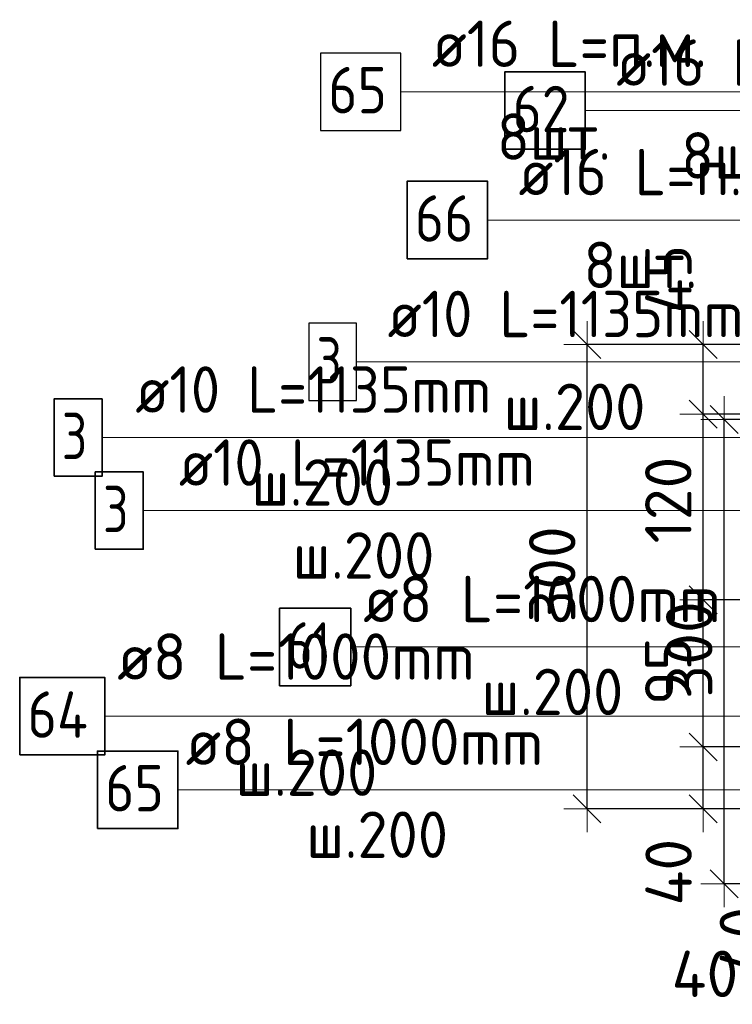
# Model space of a CAD drawing. Header units: metres. Extents: x -38 to 97, y -15 to 21.
# Tile 111 of 209: x 71.639 to 72.099, y 6.206 to 6.842. Entities that reach past the tile are written whole.
import ezdxf

# ---------------------------------------------------------------- set-up
doc = ezdxf.new("R2010")
doc.units = ezdxf.units.M
doc.header["$PDMODE"] = 65
for name, color, linetype, lineweight in [('XR$3$Арм.стержн. Арматура края', 96, 'Continuous', 35), ('XR$3$Арм.стержн. Хомут', 240, 'Continuous', 35), ('XR$3$Арм.стержн.горизонт. 1', 180, 'Continuous', 35), ('XR$4$Арм.стержн. Арматура края', 96, 'Continuous', 35), ('XR$4$Арм.стержн. Хомут', 240, 'Continuous', 35), ('XR$4$Арм.стержн.горизонт. 1', 180, 'Continuous', 35), ('XR$4$Размерная линия (1)', 7, 'Continuous', 13), ('XR$6$Арм.стержн. Арматура края', 96, 'Continuous', 35), ('XR$6$Арм.стержн. Хомут', 240, 'Continuous', 35), ('XR$6$Арм.стержн.горизонт. 1', 180, 'Continuous', 35), ('XR$6$Размерная линия (1)', 7, 'Continuous', 13)]:
    doc.layers.add(name, color=color, linetype=linetype, lineweight=lineweight)
doc.styles.add('ISOCPEUR', font='txt')
doc.dimstyles.new('DIMSTYLE_12', dxfattribs={"dimtxt": 0.03, "dimasz": 0.03, "dimexe": 0, "dimexo": 0, "dimgap": 0.015, "dimtad": 2, "dimdec": 0, "dimlfac": 1000, "dimrnd": 1, "dimzin": 12, "dimdsep": 46, "dimtxsty": 'ISOCPEUR', "dimblk1": 'ALL_ML_STRICH', "dimblk2": 'ALL_ML_STRICH', "dimsah": 1, "dimcen": 0, "dimclrd": 7, "dimclre": 256, "dimclrt": 7, "dimadec": 0, "dimazin": 0, "dimtfac": 1, "dimtdec": 0, "dimtix": 1, "dimtmove": 2, "dimatfit": 3, "dimfxl": 0, "dimtzin": 0, "dimlwd": 0, "dimlwe": -3, "dimarcsym": 0})
doc.dimstyles.new('DIMSTYLE_14', dxfattribs={"dimtxt": 0.03, "dimasz": 0.03, "dimexe": 0, "dimexo": 0, "dimgap": 0.015, "dimtad": 2, "dimdec": 0, "dimlfac": 1000, "dimrnd": 1, "dimzin": 12, "dimdsep": 46, "dimtxsty": 'ISOCPEUR', "dimblk1": 'ALL_ML_STRICH', "dimblk2": 'ALL_ML_STRICH', "dimsah": 1, "dimcen": 0, "dimclrd": 7, "dimclre": 256, "dimclrt": 7, "dimadec": 0, "dimazin": 0, "dimtfac": 1, "dimtdec": 0, "dimtix": 1, "dimtmove": 2, "dimatfit": 3, "dimfxl": 0, "dimtvp": 1.2, "dimtzin": 0, "dimlwd": 0, "dimlwe": -3, "dimarcsym": 0})
doc.dimstyles.new('DIMSTYLE_16', dxfattribs={"dimtxt": 0.03, "dimasz": 0.03, "dimexe": 0, "dimexo": 0, "dimgap": 0.015, "dimtad": 0, "dimdec": 0, "dimlfac": 1000, "dimrnd": 1, "dimzin": 12, "dimdsep": 46, "dimtxsty": 'ISOCPEUR', "dimblk1": 'ALL_ML_STRICH', "dimblk2": 'ALL_ML_STRICH', "dimsah": 1, "dimcen": 0, "dimclrd": 7, "dimclre": 256, "dimclrt": 7, "dimadec": 0, "dimazin": 0, "dimtfac": 1, "dimtdec": 0, "dimtix": 1, "dimtmove": 2, "dimatfit": 3, "dimfxl": 0, "dimtvp": 1.2, "dimtzin": 0, "dimlwd": 0, "dimlwe": -3, "dimarcsym": 0})

# ---------------------------------------------------------------- blocks, each defined once
blk = doc.blocks.new('ALL_ML_STRICH')
at = {"color": 0, "linetype": 'ByBlock', "lineweight": -2}
for p, q in [((0, -0.5), (0, 0.5)), ((-0.3, -0.3), (0.3, 0.3)), ((-1, 0), (0.5, 0))]:
    blk.add_line(p, q, dxfattribs=at)
blk = doc.blocks.new('*D348')
at = {"layer": 'DEFPOINTS', "color": 7, "linetype": 'Continuous', "lineweight": 13, "transparency": 33554687}
for p in [(72.21436, 6.58345), (72.09402, 6.28345), (72.21432, 6.28345)]:
    blk.add_point(p, dxfattribs=at)
at = {"layer": 'XR$4$Размерная линия (1)', "color": 9, "linetype": 'Continuous', "lineweight": -2, "true_color": 0xc7c7c7, "transparency": 33554687}
for p, q in [((72.19436, 6.58345), (72.09402, 6.58345)), ((72.19432, 6.28345), (72.09402, 6.28345))]:
    blk.add_line(p, q, dxfattribs=at)
at = {"layer": 'XR$4$Размерная линия (1)', "color": 7, "linetype": 'Continuous', "lineweight": -2, "transparency": 33554687}
blk.add_line((72.09402, 6.28345), (72.09402, 6.58345), dxfattribs=at)
at = {"layer": 'XR$4$Размерная линия (1)', "color": 7, "linetype": 'Continuous', "lineweight": 13, "transparency": 33554687, "xscale": 0.03, "yscale": 0.03, "zscale": 0.03}
for p, rotation in [((72.09402, 6.58345), 90), ((72.09402, 6.28345), 270)]:
    blk.add_blockref('ALL_ML_STRICH', p, dxfattribs=dict(at, rotation=rotation))
at = {"layer": 'XR$4$Размерная линия (1)', "color": 7, "linetype": 'Continuous', "lineweight": 13, "transparency": 33554687, "insert": (72.07152, 6.43495), "char_height": 0.03, "width": 0.09, "attachment_point": 5, "rotation": 90, "style": 'ISOCPEUR'}
blk.add_mtext('\\A1;{300}', dxfattribs=at)
blk = doc.blocks.new('*D576')
at = {"layer": 'DEFPOINTS', "color": 7, "linetype": 'Continuous', "lineweight": 13, "transparency": 33554687}
for p in [(72.25428, 6.32345), (72.16902, 6.28345), (72.21432, 6.28345)]:
    blk.add_point(p, dxfattribs=at)
at = {"layer": 'XR$4$Размерная линия (1)', "color": 9, "linetype": 'Continuous', "lineweight": -2, "true_color": 0xc7c7c7, "transparency": 33554687}
for p, q in [((72.23428, 6.32345), (72.16902, 6.32345)), ((72.19432, 6.28345), (72.16902, 6.28345))]:
    blk.add_line(p, q, dxfattribs=at)
at = {"layer": 'XR$4$Размерная линия (1)', "color": 7, "linetype": 'Continuous', "lineweight": -2, "transparency": 33554687}
blk.add_line((72.16902, 6.28345), (72.16902, 6.32345), dxfattribs=at)
at = {"layer": 'XR$4$Размерная линия (1)', "color": 7, "linetype": 'Continuous', "lineweight": 13, "transparency": 33554687, "xscale": 0.03, "yscale": 0.03, "zscale": 0.03}
for p, rotation in [((72.16902, 6.32345), 90), ((72.16902, 6.28345), 270)]:
    blk.add_blockref('ALL_ML_STRICH', p, dxfattribs=dict(at, rotation=rotation))
at = {"layer": 'XR$4$Размерная линия (1)', "color": 7, "linetype": 'Continuous', "lineweight": 13, "transparency": 33554687, "insert": (72.10616, 6.24707), "char_height": 0.03, "width": 0.06, "attachment_point": 5, "rotation": 90, "style": 'ISOCPEUR'}
blk.add_mtext('\\A1;{40}', dxfattribs=at)
blk = doc.blocks.new('*D733')
at = {"layer": 'DEFPOINTS', "color": 7, "linetype": 'Continuous', "lineweight": 13, "transparency": 33554687}
for p in [(72.1258, 6.63192), (72.00546, 6.33192), (72.12577, 6.33192)]:
    blk.add_point(p, dxfattribs=at)
at = {"layer": 'XR$6$Размерная линия (1)', "color": 9, "linetype": 'Continuous', "lineweight": -2, "true_color": 0xc7c7c7, "transparency": 33554687}
for p, q in [((72.1058, 6.63192), (72.00546, 6.63192)), ((72.10577, 6.33192), (72.00546, 6.33192))]:
    blk.add_line(p, q, dxfattribs=at)
at = {"layer": 'XR$6$Размерная линия (1)', "color": 7, "linetype": 'Continuous', "lineweight": -2, "transparency": 33554687}
blk.add_line((72.00546, 6.33192), (72.00546, 6.63192), dxfattribs=at)
at = {"layer": 'XR$6$Размерная линия (1)', "color": 7, "linetype": 'Continuous', "lineweight": 13, "transparency": 33554687, "xscale": 0.03, "yscale": 0.03, "zscale": 0.03}
for p, rotation in [((72.00546, 6.63192), 90), ((72.00546, 6.33192), 270)]:
    blk.add_blockref('ALL_ML_STRICH', p, dxfattribs=dict(at, rotation=rotation))
at = {"layer": 'XR$6$Размерная линия (1)', "color": 7, "linetype": 'Continuous', "lineweight": 13, "transparency": 33554687, "insert": (71.98296, 6.48342), "char_height": 0.03, "width": 0.09, "attachment_point": 5, "rotation": 90, "style": 'ISOCPEUR'}
blk.add_mtext('\\A1;{300}', dxfattribs=at)
blk = doc.blocks.new('*D735')
at = {"layer": 'DEFPOINTS', "color": 7, "linetype": 'Continuous', "lineweight": 13, "transparency": 33554687}
for p in [(72.16573, 6.37192), (72.1258, 6.33192), (72.1258, 6.25669)]:
    blk.add_point(p, dxfattribs=at)
at = {"layer": 'XR$6$Размерная линия (1)', "color": 9, "linetype": 'Continuous', "lineweight": -2, "true_color": 0xc7c7c7, "transparency": 33554687}
for p, q in [((72.16573, 6.35192), (72.16573, 6.25669)), ((72.1258, 6.31192), (72.1258, 6.25669))]:
    blk.add_line(p, q, dxfattribs=at)
at = {"layer": 'XR$6$Размерная линия (1)', "color": 7, "linetype": 'Continuous', "lineweight": -2, "transparency": 33554687}
blk.add_line((72.1258, 6.25669), (72.16573, 6.25669), dxfattribs=at)
at = {"layer": 'XR$6$Размерная линия (1)', "color": 7, "linetype": 'Continuous', "lineweight": 13, "transparency": 33554687, "xscale": 0.03, "yscale": 0.03, "zscale": 0.03, "rotation": 180}
blk.add_blockref('ALL_ML_STRICH', (72.1258, 6.25669), dxfattribs=at)
at = {"layer": 'XR$6$Размерная линия (1)', "color": 7, "linetype": 'Continuous', "lineweight": 13, "transparency": 33554687, "xscale": 0.03, "yscale": 0.03, "zscale": 0.03}
blk.add_blockref('ALL_ML_STRICH', (72.16573, 6.25669), dxfattribs=at)
at = {"layer": 'XR$6$Размерная линия (1)', "color": 7, "linetype": 'Continuous', "lineweight": 13, "transparency": 33554687, "insert": (72.08165, 6.22533), "char_height": 0.03, "width": 0.06, "attachment_point": 5, "style": 'ISOCPEUR'}
blk.add_mtext('\\A1;{40}', dxfattribs=at)
blk = doc.blocks.new('*D848')
at = {"layer": 'DEFPOINTS', "color": 7, "linetype": 'Continuous', "lineweight": 13, "transparency": 33554687}
for p in [(72.16573, 6.37192), (72.08046, 6.33192), (72.12577, 6.33192)]:
    blk.add_point(p, dxfattribs=at)
at = {"layer": 'XR$6$Размерная линия (1)', "color": 9, "linetype": 'Continuous', "lineweight": -2, "true_color": 0xc7c7c7, "transparency": 33554687}
for p, q in [((72.14573, 6.37192), (72.08046, 6.37192)), ((72.10577, 6.33192), (72.08046, 6.33192))]:
    blk.add_line(p, q, dxfattribs=at)
at = {"layer": 'XR$6$Размерная линия (1)', "color": 7, "linetype": 'Continuous', "lineweight": -2, "transparency": 33554687}
blk.add_line((72.08046, 6.33192), (72.08046, 6.37192), dxfattribs=at)
at = {"layer": 'XR$6$Размерная линия (1)', "color": 7, "linetype": 'Continuous', "lineweight": 13, "transparency": 33554687, "xscale": 0.03, "yscale": 0.03, "zscale": 0.03}
for p, rotation in [((72.08046, 6.37192), 90), ((72.08046, 6.33192), 270)]:
    blk.add_blockref('ALL_ML_STRICH', p, dxfattribs=dict(at, rotation=rotation))
at = {"layer": 'XR$6$Размерная линия (1)', "color": 7, "linetype": 'Continuous', "lineweight": 13, "transparency": 33554687, "insert": (72.05817, 6.29102), "char_height": 0.03, "width": 0.06, "attachment_point": 5, "rotation": 90, "style": 'ISOCPEUR'}
blk.add_mtext('\\A1;{40}', dxfattribs=at)
blk = doc.blocks.new('*D849')
at = {"layer": 'DEFPOINTS', "color": 7, "linetype": 'Continuous', "lineweight": 13, "transparency": 33554687}
for p in [(72.16573, 6.46692), (72.08046, 6.37192), (72.16573, 6.37192)]:
    blk.add_point(p, dxfattribs=at)
at = {"layer": 'XR$6$Размерная линия (1)', "color": 9, "linetype": 'Continuous', "lineweight": -2, "true_color": 0xc7c7c7, "transparency": 33554687}
for p, q in [((72.14573, 6.46692), (72.08046, 6.46692)), ((72.14573, 6.37192), (72.08046, 6.37192))]:
    blk.add_line(p, q, dxfattribs=at)
at = {"layer": 'XR$6$Размерная линия (1)', "color": 7, "linetype": 'Continuous', "lineweight": -2, "transparency": 33554687}
blk.add_line((72.08046, 6.37192), (72.08046, 6.46692), dxfattribs=at)
at = {"layer": 'XR$6$Размерная линия (1)', "color": 7, "linetype": 'Continuous', "lineweight": 13, "transparency": 33554687, "xscale": 0.03, "yscale": 0.03, "zscale": 0.03}
for p, rotation in [((72.08046, 6.46692), 90), ((72.08046, 6.37192), 270)]:
    blk.add_blockref('ALL_ML_STRICH', p, dxfattribs=dict(at, rotation=rotation))
at = {"layer": 'XR$6$Размерная линия (1)', "color": 7, "linetype": 'Continuous', "lineweight": 13, "transparency": 33554687, "insert": (72.05796, 6.42092), "char_height": 0.03, "width": 0.06, "attachment_point": 5, "rotation": 90, "style": 'ISOCPEUR'}
blk.add_mtext('\\A1;{95}', dxfattribs=at)
blk = doc.blocks.new('*D850')
at = {"layer": 'DEFPOINTS', "color": 7, "linetype": 'Continuous', "lineweight": 13, "transparency": 33554687}
for p in [(72.16577, 6.58692), (72.08046, 6.46692), (72.16573, 6.46692)]:
    blk.add_point(p, dxfattribs=at)
at = {"layer": 'XR$6$Размерная линия (1)', "color": 9, "linetype": 'Continuous', "lineweight": -2, "true_color": 0xc7c7c7, "transparency": 33554687}
for p, q in [((72.14577, 6.58692), (72.08046, 6.58692)), ((72.14573, 6.46692), (72.08046, 6.46692))]:
    blk.add_line(p, q, dxfattribs=at)
at = {"layer": 'XR$6$Размерная линия (1)', "color": 7, "linetype": 'Continuous', "lineweight": -2, "transparency": 33554687}
blk.add_line((72.08046, 6.46692), (72.08046, 6.58692), dxfattribs=at)
at = {"layer": 'XR$6$Размерная линия (1)', "color": 7, "linetype": 'Continuous', "lineweight": 13, "transparency": 33554687, "xscale": 0.03, "yscale": 0.03, "zscale": 0.03}
for p, rotation in [((72.08046, 6.58692), 90), ((72.08046, 6.46692), 270)]:
    blk.add_blockref('ALL_ML_STRICH', p, dxfattribs=dict(at, rotation=rotation))
at = {"layer": 'XR$6$Размерная линия (1)', "color": 7, "linetype": 'Continuous', "lineweight": 13, "transparency": 33554687, "insert": (72.05796, 6.53142), "char_height": 0.03, "width": 0.09, "attachment_point": 5, "rotation": 90, "style": 'ISOCPEUR'}
blk.add_mtext('\\A1;{120}', dxfattribs=at)
blk = doc.blocks.new('*D851')
at = {"layer": 'DEFPOINTS', "color": 7, "linetype": 'Continuous', "lineweight": 13, "transparency": 33554687}
for p in [(72.12577, 6.63192), (72.08046, 6.58692), (72.16577, 6.58692)]:
    blk.add_point(p, dxfattribs=at)
at = {"layer": 'XR$6$Размерная линия (1)', "color": 9, "linetype": 'Continuous', "lineweight": -2, "true_color": 0xc7c7c7, "transparency": 33554687}
for p, q in [((72.10577, 6.63192), (72.08046, 6.63192)), ((72.14577, 6.58692), (72.08046, 6.58692))]:
    blk.add_line(p, q, dxfattribs=at)
at = {"layer": 'XR$6$Размерная линия (1)', "color": 7, "linetype": 'Continuous', "lineweight": -2, "transparency": 33554687}
blk.add_line((72.08046, 6.58692), (72.08046, 6.63192), dxfattribs=at)
at = {"layer": 'XR$6$Размерная линия (1)', "color": 7, "linetype": 'Continuous', "lineweight": 13, "transparency": 33554687, "xscale": 0.03, "yscale": 0.03, "zscale": 0.03}
for p, rotation in [((72.08046, 6.63192), 90), ((72.08046, 6.58692), 270)]:
    blk.add_blockref('ALL_ML_STRICH', p, dxfattribs=dict(at, rotation=rotation))
at = {"layer": 'XR$6$Размерная линия (1)', "color": 7, "linetype": 'Continuous', "lineweight": 13, "transparency": 33554687, "insert": (72.05806, 6.67421), "char_height": 0.03, "width": 0.06, "attachment_point": 5, "rotation": 90, "style": 'ISOCPEUR'}
blk.add_mtext('\\A1;{45}', dxfattribs=at)

msp = doc.modelspace()

# ---------------------------------------------------------------- linework, layer by layer
at = {"layer": 'XR$3$Арм.стержн. Арматура края', "color": 7, "linetype": 'Continuous', "lineweight": 13, "transparency": 33554687}
msp.add_line((71.85659, 6.62065), (72.16359, 6.62065), dxfattribs=at)
at = {"layer": 'XR$3$Арм.стержн. Арматура края', "color": 7, "linetype": 'Continuous', "lineweight": 25, "transparency": 33554687}
msp.add_lwpolyline([(71.82559, 6.59565), (71.85659, 6.59565), (71.85659, 6.64565), (71.82559, 6.64565), (71.82559, 6.59565)], dxfattribs=at)
at = {"layer": 'XR$3$Арм.стержн. Хомут', "color": 7, "linetype": 'Continuous', "lineweight": 13, "transparency": 33554687}
msp.add_line((71.85279, 6.43651), (72.13879, 6.43651), dxfattribs=at)
at = {"layer": 'XR$3$Арм.стержн. Хомут', "color": 7, "linetype": 'Continuous', "lineweight": 35, "transparency": 33554687}
msp.add_lwpolyline([(71.80679, 6.41151), (71.85279, 6.41151), (71.85279, 6.46151), (71.80679, 6.46151), (71.80679, 6.41151)], dxfattribs=at)
at = {"layer": 'XR$3$Арм.стержн.горизонт. 1', "color": 7, "linetype": 'Continuous', "lineweight": 13, "transparency": 33554687}
msp.add_line((72.00431, 6.78305), (72.23031, 6.78305), dxfattribs=at)
at = {"layer": 'XR$3$Арм.стержн.горизонт. 1', "color": 7, "linetype": 'Continuous', "lineweight": 35, "transparency": 33554687}
msp.add_lwpolyline([(71.95231, 6.75805), (72.00431, 6.75805), (72.00431, 6.80805), (71.95231, 6.80805), (71.95231, 6.75805)], dxfattribs=at)
at = {"layer": 'XR$4$Арм.стержн. Арматура края', "color": 7, "linetype": 'Continuous', "lineweight": 13, "transparency": 33554687}
for p, q in [((71.71872, 6.52464), (72.02872, 6.52464)), ((72.02872, 6.52464), (72.24432, 6.52464))]:
    msp.add_line(p, q, dxfattribs=at)
at = {"layer": 'XR$4$Арм.стержн. Арматура края', "color": 7, "linetype": 'Continuous', "lineweight": 35, "transparency": 33554687}
msp.add_lwpolyline([(71.68772, 6.49964), (71.71872, 6.49964), (71.71872, 6.54964), (71.68772, 6.54964), (71.68772, 6.49964)], dxfattribs=at)
at = {"layer": 'XR$4$Арм.стержн. Хомут', "color": 7, "linetype": 'Continuous', "lineweight": 13, "transparency": 33554687}
for p, q in [((71.74104, 6.34423), (72.02404, 6.34423)), ((72.02404, 6.34423), (72.24328, 6.34423))]:
    msp.add_line(p, q, dxfattribs=at)
at = {"layer": 'XR$4$Арм.стержн. Хомут', "color": 7, "linetype": 'Continuous', "lineweight": 35, "transparency": 33554687}
msp.add_lwpolyline([(71.68904, 6.31923), (71.74104, 6.31923), (71.74104, 6.36923), (71.68904, 6.36923), (71.68904, 6.31923)], dxfattribs=at)
at = {"layer": 'XR$4$Арм.стержн.горизонт. 1', "color": 7, "linetype": 'Continuous', "lineweight": 13, "transparency": 33554687}
msp.add_line((71.9412, 6.71235), (72.1672, 6.71235), dxfattribs=at)
at = {"layer": 'XR$4$Арм.стержн.горизонт. 1', "color": 7, "linetype": 'Continuous', "lineweight": 35, "transparency": 33554687}
msp.add_lwpolyline([(71.8892, 6.68735), (71.9412, 6.68735), (71.9412, 6.73735), (71.8892, 6.73735), (71.8892, 6.68735)], dxfattribs=at)
at = {"layer": 'XR$6$Арм.стержн. Арматура края', "color": 7, "linetype": 'Continuous', "lineweight": 13, "transparency": 33554687}
for p, q in [((71.69208, 6.57182), (72.00208, 6.57182)), ((72.00208, 6.57182), (72.15577, 6.57182))]:
    msp.add_line(p, q, dxfattribs=at)
at = {"layer": 'XR$6$Арм.стержн. Арматура края', "color": 7, "linetype": 'Continuous', "lineweight": 35, "transparency": 33554687}
msp.add_lwpolyline([(71.66108, 6.54682), (71.69208, 6.54682), (71.69208, 6.59682), (71.66108, 6.59682), (71.66108, 6.54682)], dxfattribs=at)
at = {"layer": 'XR$6$Арм.стержн. Хомут', "color": 7, "linetype": 'Continuous', "lineweight": 13, "transparency": 33554687}
for p, q in [((71.69384, 6.39182), (71.97984, 6.39182)), ((71.97984, 6.39182), (72.15473, 6.39182))]:
    msp.add_line(p, q, dxfattribs=at)
at = {"layer": 'XR$6$Арм.стержн. Хомут', "color": 7, "linetype": 'Continuous', "lineweight": 35, "transparency": 33554687}
msp.add_lwpolyline([(71.63884, 6.36682), (71.69384, 6.36682), (71.69384, 6.41682), (71.63884, 6.41682), (71.63884, 6.36682)], dxfattribs=at)
at = {"layer": 'XR$6$Арм.стержн.горизонт. 1', "color": 7, "linetype": 'Continuous', "lineweight": 13, "transparency": 33554687}
msp.add_line((71.88523, 6.79524), (72.11123, 6.79524), dxfattribs=at)
at = {"layer": 'XR$6$Арм.стержн.горизонт. 1', "color": 7, "linetype": 'Continuous', "lineweight": 25, "transparency": 33554687}
msp.add_lwpolyline([(71.83323, 6.77024), (71.88523, 6.77024), (71.88523, 6.82024), (71.83323, 6.82024), (71.83323, 6.77024)], dxfattribs=at)

# ---------------------------------------------------------------- texts
at = {"layer": 'XR$3$Арм.стержн. Арматура края', "color": 7, "linetype": 'Continuous', "lineweight": 25, "transparency": 33554687, "char_height": 0.03, "attachment_point": 7, "style": 'ISOCPEUR'}
for s, insert, width in [('\\W0.92;ø10 L=1135mm ', (71.87659, 6.63665), 0.2806692), ('\\W0.78;3', (71.83059, 6.60665), 0.0326407), ('\\W0.95;ш.200 ', (71.95159, 6.57665), 0.1311997)]:
    msp.add_mtext(s, dxfattribs=dict(at, insert=insert, width=width))
at = {"layer": 'XR$3$Арм.стержн. Хомут', "color": 7, "linetype": 'Continuous', "lineweight": 25, "transparency": 33554687, "char_height": 0.03, "attachment_point": 7, "style": 'ISOCPEUR'}
for s, insert, width in [('\\W0.96;ø8 L=1000mm ', (71.86079, 6.45251), 0.2722218), ('\\W0.75;61', (71.81179, 6.42251), 0.0472281), ('\\W0.95;ш.200 ', (71.93729, 6.39251), 0.1311995)]:
    msp.add_mtext(s, dxfattribs=dict(at, insert=insert, width=width))
at = {"layer": 'XR$3$Арм.стержн.горизонт. 1', "color": 7, "linetype": 'Continuous', "lineweight": 25, "transparency": 33554687, "char_height": 0.03, "attachment_point": 7, "style": 'ISOCPEUR'}
for s, insert, width in [('\\W0.94;ø16 L=п.м.', (72.02431, 6.79905), 0.199983), ('\\W0.87;62', (71.95731, 6.76905), 0.0550811), ('\\W0.94;8шт. ', (72.06631, 6.73905), 0.1161286)]:
    msp.add_mtext(s, dxfattribs=dict(at, insert=insert, width=width))
at = {"layer": 'XR$4$Арм.стержн. Арматура края', "color": 7, "linetype": 'Continuous', "lineweight": 25, "transparency": 33554687, "char_height": 0.03, "attachment_point": 7, "style": 'ISOCPEUR'}
for s, insert, width in [('\\W0.92;ø10 L=1135mm ', (71.74172, 6.54064), 0.2806692), ('\\W0.78;3', (71.69272, 6.51064), 0.0326407), ('\\W0.95;ш.200 ', (71.81522, 6.48064), 0.1311995)]:
    msp.add_mtext(s, dxfattribs=dict(at, insert=insert, width=width))
at = {"layer": 'XR$4$Арм.стержн. Хомут', "color": 7, "linetype": 'Continuous', "lineweight": 25, "transparency": 33554687, "char_height": 0.03, "attachment_point": 7, "style": 'ISOCPEUR'}
for s, insert, width in [('\\W0.96;ø8 L=1000mm ', (71.74604, 6.36023), 0.2722217), ('\\W0.87;65', (71.69404, 6.33023), 0.0550812), ('\\W0.95;ш.200 ', (71.82404, 6.30023), 0.1311997)]:
    msp.add_mtext(s, dxfattribs=dict(at, insert=insert, width=width))
at = {"layer": 'XR$4$Арм.стержн.горизонт. 1', "color": 7, "linetype": 'Continuous', "lineweight": 25, "transparency": 33554687, "char_height": 0.03, "attachment_point": 7, "style": 'ISOCPEUR'}
for s, insert, width in [('\\W0.94;ø16 L=п.м.', (71.9612, 6.72835), 0.1999831), ('\\W0.87;66', (71.8942, 6.69835), 0.0550812), ('\\W0.94;8шт. ', (72.0032, 6.66835), 0.1161286)]:
    msp.add_mtext(s, dxfattribs=dict(at, insert=insert, width=width))
at = {"layer": 'XR$6$Арм.стержн. Арматура края', "color": 7, "linetype": 'Continuous', "lineweight": 25, "transparency": 33554687, "char_height": 0.03, "attachment_point": 7, "style": 'ISOCPEUR'}
for s, insert, width in [('\\W0.92;ø10 L=1135mm ', (71.71358, 6.58782), 0.2806692), ('\\W0.78;3', (71.66608, 6.55782), 0.0326407), ('\\W0.95;ш.200 ', (71.78858, 6.52782), 0.1311995)]:
    msp.add_mtext(s, dxfattribs=dict(at, insert=insert, width=width))
at = {"layer": 'XR$6$Арм.стержн. Хомут', "color": 7, "linetype": 'Continuous', "lineweight": 25, "transparency": 33554687, "char_height": 0.03, "attachment_point": 7, "style": 'ISOCPEUR'}
for s, insert, width in [('\\W0.96;ø8 L=1000mm ', (71.70184, 6.41532), 0.2722217), ('\\W0.88;64', (71.64384, 6.37782), 0.0581993), ('\\W0.95;ш.200 ', (71.77834, 6.34032), 0.1311997)]:
    msp.add_mtext(s, dxfattribs=dict(at, insert=insert, width=width))
at = {"layer": 'XR$6$Арм.стержн.горизонт. 1', "color": 7, "linetype": 'Continuous', "lineweight": 25, "transparency": 33554687, "char_height": 0.03, "attachment_point": 7, "style": 'ISOCPEUR'}
for s, insert, width in [('\\W0.94;ø16 L=п.м.', (71.90523, 6.81124), 0.1999832), ('\\W0.87;65', (71.83823, 6.78124), 0.0550812), ('\\W0.94;8шт. ', (71.94723, 6.75124), 0.1161286)]:
    msp.add_mtext(s, dxfattribs=dict(at, insert=insert, width=width))

# ---------------------------------------------------------------- dimensions: what is measured, and where the dimension line sits
at = {"layer": 'XR$4$Размерная линия (1)', "color": 7, "linetype": 'Continuous', "lineweight": 13, "transparency": 33554687}
for base, p2, dimstyle, picture, middle in [((72.09402, 6.58345), (72.19436, 6.58345), 'DIMSTYLE_12', '*D348', (72.07152, 6.43495)), ((72.16902, 6.32345), (72.23428, 6.32345), 'DIMSTYLE_14', '*D576', (72.10616, 6.24707))]:
    dim = msp.add_linear_dim(base=base, p1=(72.19432, 6.28345), p2=p2, angle=90, dimstyle=dimstyle, override={"dimpost": '<>', "dimclrd": 7, "dimclre": 9, "dimclrt": 7, "dimlwd": 0, "dimlwe": 65533}, dxfattribs=at)
    dim.commit()
    dim.dimension.update_dxf_attribs({"geometry": picture, "text_midpoint": middle, "dimtype": 160})
at = {"layer": 'XR$6$Размерная линия (1)', "color": 7, "linetype": 'Continuous', "lineweight": 13, "transparency": 33554687}
for base, p1, p2, dimstyle, picture, middle in [((72.08046, 6.63192), (72.14577, 6.58692), (72.10577, 6.63192), 'DIMSTYLE_14', '*D851', (72.05806, 6.67421)), ((72.00546, 6.63192), (72.10577, 6.33192), (72.1058, 6.63192), 'DIMSTYLE_12', '*D733', (71.98296, 6.48342)), ((72.08046, 6.58692), (72.14573, 6.46692), (72.14577, 6.58692), 'DIMSTYLE_12', '*D850', (72.05796, 6.53142)), ((72.08046, 6.46692), (72.14573, 6.37192), (72.14573, 6.46692), 'DIMSTYLE_12', '*D849', (72.05796, 6.42092)), ((72.08046, 6.37192), (72.10577, 6.33192), (72.14573, 6.37192), 'DIMSTYLE_14', '*D848', (72.05817, 6.29102))]:
    dim = msp.add_linear_dim(base=base, p1=p1, p2=p2, angle=90, dimstyle=dimstyle, override={"dimpost": '<>', "dimclrd": 7, "dimclre": 9, "dimclrt": 7, "dimlwd": 0, "dimlwe": 65533}, dxfattribs=at)
    dim.commit()
    dim.dimension.update_dxf_attribs({"geometry": picture, "text_midpoint": middle, "dimtype": 160})
dim = msp.add_linear_dim(base=(72.16573, 6.25669), p1=(72.1258, 6.31192), p2=(72.16573, 6.35192), dimstyle='DIMSTYLE_16', override={"dimpost": '<>', "dimclrd": 7, "dimclre": 9, "dimclrt": 7, "dimlwd": 0, "dimlwe": 65533}, dxfattribs=at)
dim.commit()
dim.dimension.update_dxf_attribs({"geometry": '*D735', "text_midpoint": (72.08165, 6.22533), "dimtype": 160})

doc.saveas('drawing.dxf')
